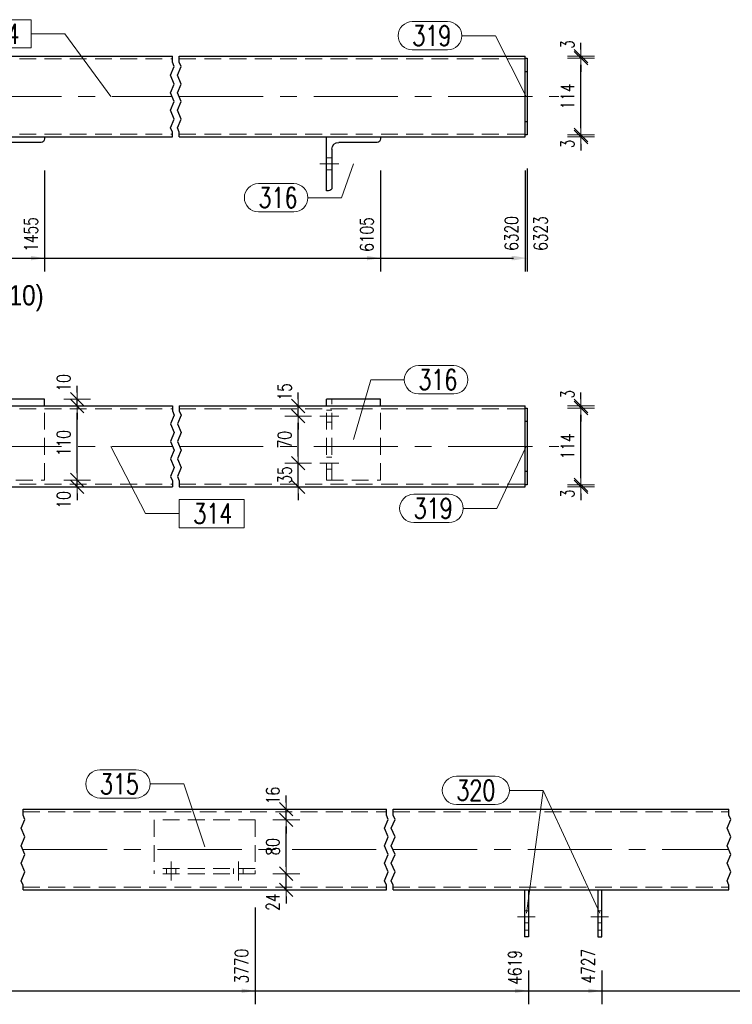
# Model space of a CAD drawing. Header units: millimetres. Extents: x -122 to 731, y 8645 to 9314.
# Tile 38 of 40: x 508 to 614, y 9000 to 9147. Entities that reach past the tile are written whole.
import ezdxf

# ---------------------------------------------------------------- set-up
doc = ezdxf.new("R2010")
doc.units = ezdxf.units.MM
doc.header["$LTSCALE"] = 10
doc.linetypes.add('HIDDEN', pattern=[0.375, 0.25, -0.125])
doc.linetypes.add('MITTE', pattern=[2, 1.25, -0.25, 0.25, -0.25])
doc.layers.get('Defpoints').update_dxf_attribs({"color": 1})
for name, color, linetype, lineweight in [('PS_DIM', 4, 'Continuous', 13), ('PS_Hidden', 2, 'HIDDEN', 9), ('PS_Mid', 5, 'MITTE', 15), ('PS_Pos', 1, 'Continuous', 15), ('PS_Shape', 161, 'Continuous', 30), ('PS_SOLID', 7, 'Continuous', 30), ('PS_TEXT', 3, 'Continuous', 18)]:
    doc.layers.add(name, color=color, linetype=linetype, lineweight=lineweight)
doc.styles.add('gil', font='txt', dxfattribs={"width": 0.9})
doc.styles.add('simplex', font='simplex.shx', dxfattribs={"width": 0.75})
doc.dimstyles.new('1_10_GŁ_DS1-LS10', dxfattribs={"dimtxt": 2, "dimasz": 2, "dimexe": 2, "dimexo": 5, "dimgap": 1, "dimtad": 1, "dimjust": 4, "dimdec": 0, "dimlfac": 10, "dimtxsty": 'simplex', "dimblk1": 'NONE', "dimsah": 1, "dimcen": 2, "dimclrd": 256, "dimclre": 256, "dimclrt": 3, "dimadec": 1, "dimazin": 0, "dimtfac": 1, "dimtdec": 0, "dimtmove": 2, "dimatfit": 3, "dimfxl": 1, "dimarcsym": 0})
doc.dimstyles.new('1_10_PRZ', dxfattribs={"dimtxt": 2, "dimasz": 1, "dimexe": 2, "dimexo": 5, "dimgap": 1, "dimtad": 1, "dimdec": 0, "dimlfac": 10, "dimtxsty": 'simplex', "dimblk": 'dimznak', "dimcen": 2, "dimse1": 1, "dimse2": 1, "dimclrt": 3, "dimadec": 1, "dimazin": 0, "dimtfac": 1, "dimtdec": 0, "dimtix": 1, "dimtmove": 2, "dimatfit": 3, "dimldrblk": 'dim-grot', "dimfxl": 1, "dimarcsym": 0})

# ---------------------------------------------------------------- blocks, each defined once
blk = doc.blocks.new('*D276')
at = {"layer": 'Defpoints', "color": 0, "transparency": 16777216}
for p in [(459.84, 9129.31), (511.54, 9129.31), (511.54, 9111.31)]:
    blk.add_point(p, dxfattribs=at)
at = {"layer": 'PS_DIM', "lineweight": -2, "transparency": 16777216}
for p, q in [((459.84, 9124.31), (459.84, 9109.31)), ((511.54, 9124.31), (511.54, 9109.31)), ((459.84, 9111.31), (509.54, 9111.31))]:
    blk.add_line(p, q, dxfattribs=at)
at = {"layer": 'PS_DIM', "transparency": 16777216}
blk.add_solid([(509.54, 9111.64), (509.54, 9110.98), (511.54, 9111.31)], dxfattribs=at)
at = {"layer": 'PS_DIM', "color": 3, "transparency": 16777216, "insert": (509.52, 9114.83), "char_height": 2, "attachment_point": 5, "rotation": 90, "style": 'simplex'}
blk.add_mtext('1455', dxfattribs=at)
blk = doc.blocks.new('_None')
blk = doc.blocks.new('*D277')
at = {"layer": 'Defpoints', "color": 0, "transparency": 16777216}
for p in [(459.84, 9129.31), (561.45, 9129.31), (561.45, 9111.31)]:
    blk.add_point(p, dxfattribs=at)
at = {"layer": 'PS_DIM', "lineweight": -2, "transparency": 16777216}
for p, q in [((459.84, 9124.31), (459.84, 9109.31)), ((561.45, 9124.31), (561.45, 9109.31)), ((459.84, 9111.31), (559.45, 9111.31))]:
    blk.add_line(p, q, dxfattribs=at)
at = {"layer": 'PS_DIM', "transparency": 16777216}
blk.add_solid([(559.45, 9111.64), (559.45, 9110.98), (561.45, 9111.31)], dxfattribs=at)
at = {"layer": 'PS_DIM', "color": 3, "transparency": 16777216, "insert": (559.43, 9114.83), "char_height": 2, "attachment_point": 5, "rotation": 90, "style": 'simplex'}
blk.add_mtext('6105', dxfattribs=at)
blk = doc.blocks.new('*D278')
at = {"layer": 'Defpoints', "color": 0, "transparency": 16777216}
for p in [(459.84, 9129.31), (582.95, 9129.31), (582.95, 9111.31)]:
    blk.add_point(p, dxfattribs=at)
at = {"layer": 'PS_DIM', "lineweight": -2, "transparency": 16777216}
for p, q in [((459.84, 9124.31), (459.84, 9109.31)), ((582.95, 9124.31), (582.95, 9109.31)), ((459.84, 9111.31), (580.95, 9111.31))]:
    blk.add_line(p, q, dxfattribs=at)
at = {"layer": 'PS_DIM', "transparency": 16777216}
blk.add_solid([(580.95, 9111.64), (580.95, 9110.98), (582.95, 9111.31)], dxfattribs=at)
at = {"layer": 'PS_DIM', "color": 3, "transparency": 16777216, "insert": (580.93, 9114.97), "char_height": 2, "attachment_point": 5, "rotation": 90, "style": 'simplex'}
blk.add_mtext('6320', dxfattribs=at)
blk = doc.blocks.new('*D279')
at = {"layer": 'Defpoints', "color": 0, "transparency": 16777216}
for p in [(583.25, 9129.61), (459.84, 9129.31), (583.25, 9111.31)]:
    blk.add_point(p, dxfattribs=at)
at = {"layer": 'PS_DIM', "lineweight": -2, "transparency": 16777216}
for p, q in [((459.84, 9124.31), (459.84, 9109.31)), ((583.25, 9124.61), (583.25, 9109.31)), ((459.84, 9111.31), (581.25, 9111.31))]:
    blk.add_line(p, q, dxfattribs=at)
at = {"layer": 'PS_DIM', "transparency": 16777216}
blk.add_solid([(581.25, 9111.64), (581.25, 9110.98), (583.25, 9111.31)], dxfattribs=at)
at = {"layer": 'PS_DIM', "color": 3, "transparency": 16777216, "insert": (585.27, 9114.97), "char_height": 2, "attachment_point": 5, "rotation": 90, "style": 'simplex'}
blk.add_mtext('6323', dxfattribs=at)
blk = doc.blocks.new('dimznak')
at = {"color": 0}
for points in [[(0, 2), (0, -2)], [(-2, 0), (2, 0)]]:
    blk.add_lwpolyline(points, dxfattribs=at)
at = {"color": 2}
blk.add_lwpolyline([(1, 1), (-1, -1)], dxfattribs=at)
blk = doc.blocks.new('*D281')
at = {"layer": 'Defpoints', "color": 0, "transparency": 16777216}
for p in [(549.22, 9080.84), (552.45, 9080.84), (551.41, 9077.34)]:
    blk.add_point(p, dxfattribs=at)
at = {"layer": 'PS_DIM', "color": 0, "lineweight": -2, "transparency": 16777216}
for p, q in [((549.22, 9081.84), (549.22, 9082.84)), ((549.22, 9077.34), (549.22, 9080.84)), ((549.22, 9076.34), (549.22, 9075.34))]:
    blk.add_line(p, q, dxfattribs=at)
for p, rotation in [((549.22, 9080.84), 270), ((549.22, 9077.34), 90)]:
    blk.add_blockref('dimznak', p, dxfattribs=dict(at, rotation=rotation))
at = {"layer": 'PS_DIM', "color": 3, "transparency": 16777216, "insert": (547.22, 9079.09), "char_height": 2, "attachment_point": 5, "rotation": 90, "style": 'simplex'}
blk.add_mtext('35', dxfattribs=at)
blk = doc.blocks.new('dim-grot')
blk.add_hatch(color=256).paths.add_polyline_path([(0, 0), (-2, 0.5), (-2, -0.5)])
blk.add_lwpolyline([(0, 0), (-2, 0.5), (-2, -0.5), (0, 0)])
blk = doc.blocks.new('*D282')
at = {"layer": 'Defpoints', "color": 0, "transparency": 16777216}
for p in [(549.22, 9087.84), (552.45, 9087.84), (552.45, 9080.84)]:
    blk.add_point(p, dxfattribs=at)
at = {"layer": 'PS_DIM', "color": 0, "lineweight": -2, "transparency": 16777216}
blk.add_line((549.22, 9081.84), (549.22, 9086.84), dxfattribs=at)
for p, rotation in [((549.22, 9087.84), 90), ((549.22, 9080.84), 270)]:
    blk.add_blockref('dimznak', p, dxfattribs=dict(at, rotation=rotation))
at = {"layer": 'PS_DIM', "color": 3, "transparency": 16777216, "insert": (547.22, 9084.34), "char_height": 2, "attachment_point": 5, "rotation": 90, "style": 'simplex'}
blk.add_mtext('70', dxfattribs=at)
blk = doc.blocks.new('*D283')
at = {"layer": 'Defpoints', "color": 0, "transparency": 16777216}
for p in [(549.22, 9089.34), (551.09, 9089.34), (552.45, 9087.84)]:
    blk.add_point(p, dxfattribs=at)
at = {"layer": 'PS_DIM', "color": 0, "lineweight": -2, "transparency": 16777216}
for p, q in [((549.22, 9090.34), (549.22, 9091.34)), ((549.22, 9087.84), (549.22, 9089.34)), ((549.22, 9086.84), (549.22, 9085.84))]:
    blk.add_line(p, q, dxfattribs=at)
for p, rotation in [((549.22, 9089.34), 270), ((549.22, 9087.84), 90)]:
    blk.add_blockref('dimznak', p, dxfattribs=dict(at, rotation=rotation))
at = {"layer": 'PS_DIM', "color": 3, "transparency": 16777216, "insert": (547.22, 9091.45), "char_height": 2, "attachment_point": 5, "rotation": 90, "style": 'simplex'}
blk.add_mtext('15', dxfattribs=at)
blk = doc.blocks.new('*D284')
at = {"layer": 'Defpoints', "color": 0, "transparency": 16777216}
for p in [(511.54, 9078.34), (511.69, 9077.34), (516.38, 9078.34)]:
    blk.add_point(p, dxfattribs=at)
at = {"layer": 'PS_DIM', "color": 0, "lineweight": -2, "transparency": 16777216}
for p, q in [((516.38, 9079.34), (516.38, 9080.34)), ((516.38, 9077.34), (516.38, 9078.34)), ((516.38, 9076.34), (516.38, 9075.34))]:
    blk.add_line(p, q, dxfattribs=at)
for p, rotation in [((516.38, 9078.34), 270), ((516.38, 9077.34), 90)]:
    blk.add_blockref('dimznak', p, dxfattribs=dict(at, rotation=rotation))
at = {"layer": 'PS_DIM', "color": 3, "transparency": 16777216, "insert": (514.38, 9075.39), "char_height": 2, "attachment_point": 5, "rotation": 90, "style": 'simplex'}
blk.add_mtext('10', dxfattribs=at)
blk = doc.blocks.new('*D285')
at = {"layer": 'Defpoints', "color": 0, "transparency": 16777216}
for p in [(513.56, 9089.34), (516.38, 9089.34), (511.54, 9078.34)]:
    blk.add_point(p, dxfattribs=at)
at = {"layer": 'PS_DIM', "color": 0, "lineweight": -2, "transparency": 16777216}
blk.add_line((516.38, 9079.34), (516.38, 9088.34), dxfattribs=at)
for p, rotation in [((516.38, 9089.34), 90), ((516.38, 9078.34), 270)]:
    blk.add_blockref('dimznak', p, dxfattribs=dict(at, rotation=rotation))
at = {"layer": 'PS_DIM', "color": 3, "transparency": 16777216, "insert": (514.38, 9083.84), "char_height": 2, "attachment_point": 5, "rotation": 90, "style": 'simplex'}
blk.add_mtext('110', dxfattribs=at)
blk = doc.blocks.new('*D286')
at = {"layer": 'Defpoints', "color": 0, "transparency": 16777216}
for p in [(511.54, 9090.34), (516.38, 9090.34), (513.56, 9089.34)]:
    blk.add_point(p, dxfattribs=at)
at = {"layer": 'PS_DIM', "color": 0, "lineweight": -2, "transparency": 16777216}
for p, q in [((516.38, 9091.34), (516.38, 9092.34)), ((516.38, 9089.34), (516.38, 9090.34)), ((516.38, 9088.34), (516.38, 9087.34))]:
    blk.add_line(p, q, dxfattribs=at)
for p, rotation in [((516.38, 9090.34), 270), ((516.38, 9089.34), 90)]:
    blk.add_blockref('dimznak', p, dxfattribs=dict(at, rotation=rotation))
at = {"layer": 'PS_DIM', "color": 3, "transparency": 16777216, "insert": (514.38, 9092.78), "char_height": 2, "attachment_point": 5, "rotation": 90, "style": 'simplex'}
blk.add_mtext('10', dxfattribs=at)
blk = doc.blocks.new('*D294')
at = {"layer": 'Defpoints', "color": 0, "transparency": 16777216}
for p in [(542.84, 9019.85), (547.45, 9019.85), (546.09, 9017.45)]:
    blk.add_point(p, dxfattribs=at)
at = {"layer": 'PS_DIM', "color": 0, "lineweight": -2, "transparency": 16777216}
for p, q in [((547.45, 9020.85), (547.45, 9021.85)), ((547.45, 9017.45), (547.45, 9019.85)), ((547.45, 9016.45), (547.45, 9015.45))]:
    blk.add_line(p, q, dxfattribs=at)
for p, rotation in [((547.45, 9019.85), 270), ((547.45, 9017.45), 90)]:
    blk.add_blockref('dimznak', p, dxfattribs=dict(at, rotation=rotation))
at = {"layer": 'PS_DIM', "color": 3, "transparency": 16777216, "insert": (545.45, 9015.62), "char_height": 2, "attachment_point": 5, "rotation": 90, "style": 'simplex'}
blk.add_mtext('24', dxfattribs=at)
blk = doc.blocks.new('*D295')
at = {"layer": 'Defpoints', "color": 0, "transparency": 16777216}
for p in [(542.84, 9027.85), (547.45, 9027.85), (542.84, 9019.85)]:
    blk.add_point(p, dxfattribs=at)
at = {"layer": 'PS_DIM', "color": 0, "lineweight": -2, "transparency": 16777216}
blk.add_line((547.45, 9020.85), (547.45, 9026.85), dxfattribs=at)
for p, rotation in [((547.45, 9027.85), 90), ((547.45, 9019.85), 270)]:
    blk.add_blockref('dimznak', p, dxfattribs=dict(at, rotation=rotation))
at = {"layer": 'PS_DIM', "color": 3, "transparency": 16777216, "insert": (545.45, 9023.85), "char_height": 2, "attachment_point": 5, "rotation": 90, "style": 'simplex'}
blk.add_mtext('80', dxfattribs=at)
blk = doc.blocks.new('*D296')
at = {"layer": 'Defpoints', "color": 0, "transparency": 16777216}
for p in [(544.73, 9029.45), (547.45, 9029.45), (542.84, 9027.85)]:
    blk.add_point(p, dxfattribs=at)
at = {"layer": 'PS_DIM', "color": 0, "lineweight": -2, "transparency": 16777216}
for p, q in [((547.45, 9030.45), (547.45, 9031.45)), ((547.45, 9027.85), (547.45, 9029.45)), ((547.45, 9026.85), (547.45, 9025.85))]:
    blk.add_line(p, q, dxfattribs=at)
for p, rotation in [((547.45, 9029.45), 270), ((547.45, 9027.85), 90)]:
    blk.add_blockref('dimznak', p, dxfattribs=dict(at, rotation=rotation))
at = {"layer": 'PS_DIM', "color": 3, "transparency": 16777216, "insert": (545.45, 9031.47), "char_height": 2, "attachment_point": 5, "rotation": 90, "style": 'simplex'}
blk.add_mtext('16', dxfattribs=at)
blk = doc.blocks.new('*D304')
at = {"layer": 'Defpoints', "color": 0, "transparency": 16777216}
for p in [(542.84, 9019.85), (344.88, 9017.45), (542.84, 9002.45)]:
    blk.add_point(p, dxfattribs=at)
at = {"layer": 'PS_DIM', "lineweight": -2, "transparency": 16777216}
for p, q in [((542.84, 9014.85), (542.84, 9000.45)), ((344.88, 9012.45), (344.88, 9000.45)), ((344.88, 9002.45), (540.84, 9002.45))]:
    blk.add_line(p, q, dxfattribs=at)
at = {"layer": 'PS_DIM', "transparency": 16777216}
blk.add_solid([(540.84, 9002.78), (540.84, 9002.12), (542.84, 9002.45)], dxfattribs=at)
at = {"layer": 'PS_DIM', "color": 3, "transparency": 16777216, "insert": (540.82, 9006.11), "char_height": 2, "attachment_point": 5, "rotation": 90, "style": 'simplex'}
blk.add_mtext('3770', dxfattribs=at)
blk = doc.blocks.new('*D305')
at = {"layer": 'Defpoints', "color": 0, "transparency": 16777216}
for p in [(344.88, 9017.45), (583.44, 9010.49), (583.44, 9002.45)]:
    blk.add_point(p, dxfattribs=at)
at = {"layer": 'PS_DIM', "lineweight": -2, "transparency": 16777216}
for p, q in [((344.88, 9012.45), (344.88, 9000.45)), ((583.44, 9005.49), (583.44, 9000.45)), ((344.88, 9002.45), (581.44, 9002.45))]:
    blk.add_line(p, q, dxfattribs=at)
at = {"layer": 'PS_DIM', "transparency": 16777216}
blk.add_solid([(581.44, 9002.78), (581.44, 9002.12), (583.44, 9002.45)], dxfattribs=at)
at = {"layer": 'PS_DIM', "color": 3, "transparency": 16777216, "insert": (581.42, 9005.93), "char_height": 2, "attachment_point": 5, "rotation": 90, "style": 'simplex'}
blk.add_mtext('4619', dxfattribs=at)
blk = doc.blocks.new('*D306')
at = {"layer": 'Defpoints', "color": 0, "transparency": 16777216}
for p in [(344.88, 9017.45), (594.34, 9010.49), (594.34, 9002.45)]:
    blk.add_point(p, dxfattribs=at)
at = {"layer": 'PS_DIM', "lineweight": -2, "transparency": 16777216}
for p, q in [((344.88, 9012.45), (344.88, 9000.45)), ((594.34, 9005.49), (594.34, 9000.45)), ((344.88, 9002.45), (592.34, 9002.45))]:
    blk.add_line(p, q, dxfattribs=at)
at = {"layer": 'PS_DIM', "transparency": 16777216}
blk.add_solid([(592.34, 9002.78), (592.34, 9002.12), (594.34, 9002.45)], dxfattribs=at)
at = {"layer": 'PS_DIM', "color": 3, "transparency": 16777216, "insert": (592.32, 9006.11), "char_height": 2, "attachment_point": 5, "rotation": 90, "style": 'simplex'}
blk.add_mtext('4727', dxfattribs=at)
blk = doc.blocks.new('*D307')
at = {"layer": 'Defpoints', "color": 0, "transparency": 16777216}
for p in [(344.88, 9017.45), (644.15, 9017.3), (644.15, 9002.45)]:
    blk.add_point(p, dxfattribs=at)
at = {"layer": 'PS_DIM', "lineweight": -2, "transparency": 16777216}
for p, q in [((344.88, 9012.45), (344.88, 9000.45)), ((644.15, 9012.3), (644.15, 9000.45)), ((344.88, 9002.45), (642.15, 9002.45))]:
    blk.add_line(p, q, dxfattribs=at)
at = {"layer": 'PS_DIM', "transparency": 16777216}
blk.add_solid([(642.15, 9002.78), (642.15, 9002.12), (644.15, 9002.45)], dxfattribs=at)
at = {"layer": 'PS_DIM', "color": 3, "transparency": 16777216, "insert": (642.13, 9005.97), "char_height": 2, "attachment_point": 5, "rotation": 90, "style": 'simplex'}
blk.add_mtext('6105', dxfattribs=at)
blk = doc.blocks.new('*D308')
at = {"layer": 'Defpoints', "color": 0, "transparency": 16777216}
for p in [(344.88, 9017.45), (665.65, 9017.45), (665.65, 9002.45)]:
    blk.add_point(p, dxfattribs=at)
at = {"layer": 'PS_DIM', "lineweight": -2, "transparency": 16777216}
for p, q in [((344.88, 9012.45), (344.88, 9000.45)), ((665.65, 9012.45), (665.65, 9000.45)), ((344.88, 9002.45), (663.65, 9002.45))]:
    blk.add_line(p, q, dxfattribs=at)
at = {"layer": 'PS_DIM', "transparency": 16777216}
blk.add_solid([(663.65, 9002.78), (663.65, 9002.12), (665.65, 9002.45)], dxfattribs=at)
at = {"layer": 'PS_DIM', "color": 3, "transparency": 16777216, "insert": (663.63, 9006.11), "char_height": 2, "attachment_point": 5, "rotation": 90, "style": 'simplex'}
blk.add_mtext('6320', dxfattribs=at)
blk = doc.blocks.new('*D309')
at = {"layer": 'Defpoints', "color": 0, "transparency": 16777216}
for p in [(344.88, 9017.45), (665.95, 9017.75), (665.95, 9002.45)]:
    blk.add_point(p, dxfattribs=at)
at = {"layer": 'PS_DIM', "lineweight": -2, "transparency": 16777216}
for p, q in [((665.95, 9012.75), (665.95, 9000.45)), ((344.88, 9012.45), (344.88, 9000.45)), ((344.88, 9002.45), (663.95, 9002.45))]:
    blk.add_line(p, q, dxfattribs=at)
at = {"layer": 'PS_DIM', "transparency": 16777216}
blk.add_solid([(663.95, 9002.78), (663.95, 9002.12), (665.95, 9002.45)], dxfattribs=at)
at = {"layer": 'PS_DIM', "color": 3, "transparency": 16777216, "insert": (667.97, 9006.11), "char_height": 2, "attachment_point": 5, "rotation": 90, "style": 'simplex'}
blk.add_mtext('6323', dxfattribs=at)
blk = doc.blocks.new('*D344')
at = {"layer": 'Defpoints', "color": 0, "transparency": 16777216}
for p in [(583.25, 9129.61), (591.25, 9129.61), (582.95, 9129.31)]:
    blk.add_point(p, dxfattribs=at)
at = {"layer": 'PS_DIM', "color": 0, "lineweight": -2, "transparency": 16777216}
for p, q in [((591.25, 9130.61), (591.25, 9131.61)), ((591.25, 9129.31), (591.25, 9129.61)), ((591.25, 9128.31), (591.25, 9127.31))]:
    blk.add_line(p, q, dxfattribs=at)
for p, rotation in [((591.25, 9129.61), 270), ((591.25, 9129.31), 90)]:
    blk.add_blockref('dimznak', p, dxfattribs=dict(at, rotation=rotation))
at = {"layer": 'PS_DIM', "color": 3, "transparency": 16777216, "insert": (589.25, 9128.27), "char_height": 2, "attachment_point": 5, "rotation": 90, "style": 'simplex'}
blk.add_mtext('3', dxfattribs=at)
blk = doc.blocks.new('*D345')
at = {"layer": 'Defpoints', "color": 0, "transparency": 16777216}
for p in [(583.25, 9141.01), (591.25, 9141.01), (583.25, 9129.61)]:
    blk.add_point(p, dxfattribs=at)
at = {"layer": 'PS_DIM', "color": 0, "lineweight": -2, "transparency": 16777216}
blk.add_line((591.25, 9130.61), (591.25, 9140.01), dxfattribs=at)
for p, rotation in [((591.25, 9141.01), 90), ((591.25, 9129.61), 270)]:
    blk.add_blockref('dimznak', p, dxfattribs=dict(at, rotation=rotation))
at = {"layer": 'PS_DIM', "color": 3, "transparency": 16777216, "insert": (589.25, 9135.31), "char_height": 2, "attachment_point": 5, "rotation": 90, "style": 'simplex'}
blk.add_mtext('114', dxfattribs=at)
blk = doc.blocks.new('*D346')
at = {"layer": 'Defpoints', "color": 0, "transparency": 16777216}
for p in [(582.95, 9141.31), (591.25, 9141.31), (583.25, 9141.01)]:
    blk.add_point(p, dxfattribs=at)
at = {"layer": 'PS_DIM', "color": 0, "lineweight": -2, "transparency": 16777216}
for p, q in [((591.25, 9142.31), (591.25, 9143.31)), ((591.25, 9141.01), (591.25, 9141.31)), ((591.25, 9140.01), (591.25, 9139.01))]:
    blk.add_line(p, q, dxfattribs=at)
for p, rotation in [((591.25, 9141.31), 270), ((591.25, 9141.01), 90)]:
    blk.add_blockref('dimznak', p, dxfattribs=dict(at, rotation=rotation))
at = {"layer": 'PS_DIM', "color": 3, "transparency": 16777216, "insert": (589.25, 9143.05), "char_height": 2, "attachment_point": 5, "rotation": 90, "style": 'simplex'}
blk.add_mtext('3', dxfattribs=at)
blk = doc.blocks.new('*D347')
at = {"layer": 'Defpoints', "color": 0, "transparency": 16777216}
for p in [(582.95, 9077.34), (583.25, 9077.64), (591.25, 9077.64)]:
    blk.add_point(p, dxfattribs=at)
at = {"layer": 'PS_DIM', "color": 0, "lineweight": -2, "transparency": 16777216}
for p, q in [((591.25, 9078.64), (591.25, 9079.64)), ((591.25, 9077.34), (591.25, 9077.64)), ((591.25, 9076.34), (591.25, 9075.34))]:
    blk.add_line(p, q, dxfattribs=at)
for p, rotation in [((591.25, 9077.64), 270), ((591.25, 9077.34), 90)]:
    blk.add_blockref('dimznak', p, dxfattribs=dict(at, rotation=rotation))
at = {"layer": 'PS_DIM', "color": 3, "transparency": 16777216, "insert": (589.25, 9076.31), "char_height": 2, "attachment_point": 5, "rotation": 90, "style": 'simplex'}
blk.add_mtext('3', dxfattribs=at)
blk = doc.blocks.new('*D348')
at = {"layer": 'Defpoints', "color": 0, "transparency": 16777216}
for p in [(583.25, 9089.04), (591.25, 9089.04), (583.25, 9077.64)]:
    blk.add_point(p, dxfattribs=at)
at = {"layer": 'PS_DIM', "color": 0, "lineweight": -2, "transparency": 16777216}
blk.add_line((591.25, 9078.64), (591.25, 9088.04), dxfattribs=at)
for p, rotation in [((591.25, 9089.04), 90), ((591.25, 9077.64), 270)]:
    blk.add_blockref('dimznak', p, dxfattribs=dict(at, rotation=rotation))
at = {"layer": 'PS_DIM', "color": 3, "transparency": 16777216, "insert": (589.25, 9083.34), "char_height": 2, "attachment_point": 5, "rotation": 90, "style": 'simplex'}
blk.add_mtext('114', dxfattribs=at)
blk = doc.blocks.new('*D349')
at = {"layer": 'Defpoints', "color": 0, "transparency": 16777216}
for p in [(582.95, 9089.34), (583.25, 9089.04), (591.25, 9089.34)]:
    blk.add_point(p, dxfattribs=at)
at = {"layer": 'PS_DIM', "color": 0, "lineweight": -2, "transparency": 16777216}
for p, q in [((591.25, 9090.34), (591.25, 9091.34)), ((591.25, 9089.04), (591.25, 9089.34)), ((591.25, 9088.04), (591.25, 9087.04))]:
    blk.add_line(p, q, dxfattribs=at)
for p, rotation in [((591.25, 9089.34), 270), ((591.25, 9089.04), 90)]:
    blk.add_blockref('dimznak', p, dxfattribs=dict(at, rotation=rotation))
at = {"layer": 'PS_DIM', "color": 3, "transparency": 16777216, "insert": (589.25, 9091.08), "char_height": 2, "attachment_point": 5, "rotation": 90, "style": 'simplex'}
blk.add_mtext('3', dxfattribs=at)
blk = doc.blocks.new('*X464')
at = {"color": 1}
for p, q in [((480.54, 9140.42), (480.54, 9141.31)), ((481.54, 9140.42), (481.54, 9141.31)), ((530.54, 9140.42), (530.54, 9141.31)), ((531.54, 9140.42), (531.54, 9141.31)), ((480.82, 9139.77), (480.54, 9140.42)), ((481.82, 9139.77), (481.54, 9140.42)), ((530.82, 9139.77), (530.54, 9140.42)), ((531.82, 9139.77), (531.54, 9140.42)), ((480.27, 9138.47), (480.82, 9139.77)), ((480.82, 9137.17), (480.27, 9138.47)), ((481.27, 9138.47), (481.82, 9139.77)), ((481.82, 9137.17), (481.27, 9138.47)), ((530.27, 9138.47), (530.82, 9139.77)), ((530.82, 9137.17), (530.27, 9138.47)), ((531.27, 9138.47), (531.82, 9139.77)), ((531.82, 9137.17), (531.27, 9138.47)), ((480.27, 9135.87), (480.82, 9137.17)), ((481.27, 9135.87), (481.82, 9137.17)), ((530.27, 9135.87), (530.82, 9137.17)), ((531.27, 9135.87), (531.82, 9137.17)), ((480.82, 9134.57), (480.27, 9135.87)), ((481.82, 9134.57), (481.27, 9135.87)), ((530.82, 9134.57), (530.27, 9135.87)), ((531.82, 9134.57), (531.27, 9135.87)), ((480.27, 9133.27), (480.82, 9134.57)), ((481.27, 9133.27), (481.82, 9134.57)), ((530.27, 9133.27), (530.82, 9134.57)), ((531.27, 9133.27), (531.82, 9134.57)), ((480.82, 9131.97), (480.27, 9133.27)), ((481.82, 9131.97), (481.27, 9133.27)), ((530.82, 9131.97), (530.27, 9133.27)), ((531.82, 9131.97), (531.27, 9133.27)), ((480.27, 9130.67), (480.82, 9131.97)), ((481.27, 9130.67), (481.82, 9131.97)), ((530.27, 9130.67), (530.82, 9131.97)), ((531.27, 9130.67), (531.82, 9131.97)), ((480.54, 9130.02), (480.27, 9130.67)), ((480.54, 9129.31), (480.54, 9130.02)), ((481.54, 9130.02), (481.27, 9130.67)), ((481.54, 9129.31), (481.54, 9130.02)), ((530.54, 9130.02), (530.27, 9130.67)), ((530.54, 9129.31), (530.54, 9130.02)), ((531.54, 9130.02), (531.27, 9130.67)), ((531.54, 9129.31), (531.54, 9130.02))]:
    blk.add_line(p, q, dxfattribs=at)
at = {"layer": 'PS_Hidden', "color": 2, "linetype": 'HIDDEN'}
for p, q in [((458.64, 9140.51), (459.84, 9140.51)), ((459.84, 9140.91), (480.54, 9140.91)), ((481.54, 9140.91), (530.54, 9140.91)), ((531.54, 9140.91), (582.95, 9140.91)), ((458.64, 9139.11), (459.84, 9139.11)), ((459.84, 9139.01), (458.64, 9139.01)), ((459.84, 9137.61), (458.64, 9137.61)), ((458.64, 9131.51), (459.84, 9131.51)), ((459.84, 9131.01), (458.64, 9131.01)), ((458.64, 9130.11), (459.84, 9130.11)), ((459.84, 9129.61), (458.64, 9129.61)), ((459.84, 9129.71), (480.54, 9129.71)), ((481.54, 9129.71), (530.54, 9129.71)), ((531.54, 9129.71), (582.95, 9129.71)), ((459.84, 9129.31), (458.64, 9129.31)), ((459.84, 9127.51), (458.64, 9127.51)), ((459.84, 9126.11), (458.64, 9126.11)), ((504.34, 9126.21), (503.54, 9126.21)), ((554.25, 9126.21), (553.45, 9126.21)), ((504.34, 9124.41), (503.54, 9124.41)), ((554.25, 9124.41), (553.45, 9124.41))]:
    blk.add_line(p, q, dxfattribs=at)
at = {"layer": 'PS_Mid', "color": 5, "linetype": 'MITTE'}
for p, q in [((460.84, 9139.81), (457.64, 9139.81)), ((460.84, 9139.81), (457.64, 9139.81)), ((457.64, 9138.31), (460.84, 9138.31)), ((454.84, 9135.31), (480.54, 9135.31)), ((481.54, 9135.31), (530.54, 9135.31)), ((531.54, 9135.31), (587.95, 9135.31)), ((460.84, 9130.81), (457.64, 9130.81)), ((460.84, 9130.81), (457.64, 9130.81)), ((457.64, 9130.31), (460.84, 9130.31)), ((457.64, 9126.81), (460.84, 9126.81)), ((457.64, 9126.81), (460.84, 9126.81)), ((502.54, 9125.31), (505.34, 9125.31)), ((502.54, 9125.31), (505.34, 9125.31)), ((552.45, 9125.31), (555.25, 9125.31)), ((552.45, 9125.31), (555.25, 9125.31))]:
    blk.add_line(p, q, dxfattribs=at)
at = {"layer": 'PS_SOLID', "color": 7, "linetype": 'Continuous'}
for p, q in [((459.84, 9129.31), (459.84, 9141.31)), ((459.84, 9141.31), (480.54, 9141.31)), ((481.54, 9141.31), (530.54, 9141.31)), ((531.54, 9141.31), (582.95, 9141.31)), ((582.95, 9129.31), (582.95, 9141.31)), ((459.84, 9140.81), (458.64, 9140.81)), ((458.64, 9140.81), (458.64, 9124.31)), ((582.95, 9141.01), (583.25, 9141.01)), ((583.25, 9141.01), (583.25, 9139.01)), ((583.25, 9139.01), (582.95, 9139.01)), ((583.25, 9139.01), (583.25, 9131.61)), ((582.95, 9131.61), (583.25, 9131.61)), ((583.25, 9131.61), (583.25, 9129.61)), ((583.25, 9129.61), (582.95, 9129.61)), ((459.84, 9129.31), (459.84, 9124.31)), ((459.84, 9129.31), (480.54, 9129.31)), ((481.54, 9129.31), (530.54, 9129.31)), ((503.54, 9121.31), (503.54, 9129.31)), ((511.04, 9128.51), (505.34, 9128.51)), ((511.54, 9129.31), (511.54, 9129.01)), ((531.54, 9129.31), (582.95, 9129.31)), ((553.45, 9121.31), (553.45, 9129.31)), ((560.95, 9128.51), (555.25, 9128.51)), ((561.45, 9129.31), (561.45, 9129.01)), ((504.34, 9127.51), (504.34, 9121.81)), ((554.25, 9127.51), (554.25, 9121.81)), ((459.84, 9124.31), (458.64, 9124.31)), ((503.84, 9121.31), (503.54, 9121.31)), ((553.75, 9121.31), (553.45, 9121.31))]:
    blk.add_line(p, q, dxfattribs=at)
at = {"layer": 'PS_SOLID', "extrusion": (0, 0, -1)}
for centre, radius, start, end in [((-505.34, 9127.51), 1, 0, 90), ((-511.04, 9129.01), 0.5, 180, 270), ((-555.25, 9127.51), 1, 0, 90), ((-560.95, 9129.01), 0.5, 180, 270), ((-503.84, 9121.81), 0.5, 180, 270), ((-553.75, 9121.81), 0.5, 180, 270)]:
    blk.add_arc(centre, radius, start, end, dxfattribs=at)
blk = doc.blocks.new('*X465')
at = {"color": 1}
for p, q in [((509.57, 9146.73), (499.91, 9146.73)), ((499.91, 9146.73), (499.91, 9142.53)), ((509.57, 9142.53), (509.57, 9146.73)), ((509.57, 9144.63), (514.57, 9144.63)), ((521.4, 9135.31), (514.57, 9144.63)), ((499.91, 9142.53), (509.57, 9142.53))]:
    blk.add_line(p, q, dxfattribs=at)
at = {"color": 2, "style": 'simplex', "width": 0.75}
blk.add_text('314', height=3, dxfattribs=at).set_placement((502.01, 9143.13))
blk = doc.blocks.new('*X467')
at = {"color": 1}
for p, q in [((557.45, 9125.31), (555.68, 9120.28)), ((543.33, 9122.38), (548.58, 9122.38)), ((550.68, 9120.28), (555.68, 9120.28)), ((543.33, 9118.18), (548.58, 9118.18))]:
    blk.add_line(p, q, dxfattribs=at)
for centre, start, end in [((543.33, 9120.28), 90, 270), ((548.58, 9120.28), 270, 90)]:
    blk.add_arc(centre, 2.1, start, end, dxfattribs=at)
at = {"color": 2, "style": 'simplex', "width": 0.75}
blk.add_text('316', height=3, dxfattribs=at).set_placement((543.33, 9118.78))
blk = doc.blocks.new('*X468')
at = {"color": 1}
for p, q in [((566.19, 9146.45), (571.44, 9146.45)), ((573.54, 9144.35), (578.54, 9144.35)), ((583.1, 9135.31), (578.54, 9144.35)), ((566.19, 9142.25), (571.44, 9142.25))]:
    blk.add_line(p, q, dxfattribs=at)
for centre, start, end in [((566.19, 9144.35), 90, 270), ((571.44, 9144.35), 270, 90)]:
    blk.add_arc(centre, 2.1, start, end, dxfattribs=at)
at = {"color": 2, "style": 'simplex', "width": 0.75}
blk.add_text('319', height=3, dxfattribs=at).set_placement((566.19, 9142.85))
blk = doc.blocks.new('*X470')
at = {"color": 3, "style": 'gil', "width": 0.9}
for s, p in [('PO.314 Widok z przodu (Sc1:10)', (458.64, 9104.29)), ('PŁATEW OKAPOWA (1 x)', (458.64, 9099.29))]:
    blk.add_text(s, height=3, dxfattribs=at).set_placement(p)
blk = doc.blocks.new('*X471')
at = {"color": 1}
for p, q in [((480.54, 9089.34), (480.54, 9088.64)), ((480.54, 9088.64), (480.82, 9087.99)), ((481.54, 9089.34), (481.54, 9088.64)), ((481.54, 9088.64), (481.82, 9087.99)), ((530.54, 9089.34), (530.54, 9088.64)), ((530.54, 9088.64), (530.82, 9087.99)), ((531.54, 9089.34), (531.54, 9088.64)), ((531.54, 9088.64), (531.82, 9087.99)), ((480.82, 9087.99), (480.27, 9086.69)), ((481.82, 9087.99), (481.27, 9086.69)), ((530.82, 9087.99), (530.27, 9086.69)), ((531.82, 9087.99), (531.27, 9086.69)), ((480.27, 9086.69), (480.82, 9085.39)), ((481.27, 9086.69), (481.82, 9085.39)), ((530.27, 9086.69), (530.82, 9085.39)), ((531.27, 9086.69), (531.82, 9085.39)), ((480.82, 9085.39), (480.27, 9084.09)), ((481.82, 9085.39), (481.27, 9084.09)), ((530.82, 9085.39), (530.27, 9084.09)), ((531.82, 9085.39), (531.27, 9084.09)), ((480.27, 9084.09), (480.82, 9082.78)), ((480.82, 9082.78), (480.27, 9081.48)), ((481.27, 9084.09), (481.82, 9082.78)), ((481.82, 9082.78), (481.27, 9081.48)), ((530.27, 9084.09), (530.82, 9082.78)), ((530.82, 9082.78), (530.27, 9081.48)), ((531.27, 9084.09), (531.82, 9082.78)), ((531.82, 9082.78), (531.27, 9081.48)), ((480.27, 9081.48), (480.82, 9080.18)), ((481.27, 9081.48), (481.82, 9080.18)), ((530.27, 9081.48), (530.82, 9080.18)), ((531.27, 9081.48), (531.82, 9080.18)), ((480.82, 9080.18), (480.27, 9078.88)), ((481.82, 9080.18), (481.27, 9078.88)), ((530.82, 9080.18), (530.27, 9078.88)), ((531.82, 9080.18), (531.27, 9078.88)), ((480.27, 9078.88), (480.54, 9078.23)), ((481.27, 9078.88), (481.54, 9078.23)), ((530.27, 9078.88), (530.54, 9078.23)), ((531.27, 9078.88), (531.54, 9078.23)), ((480.54, 9078.23), (480.54, 9077.34)), ((481.54, 9078.23), (481.54, 9077.34)), ((530.54, 9078.23), (530.54, 9077.34)), ((531.54, 9078.23), (531.54, 9077.34))]:
    blk.add_line(p, q, dxfattribs=at)
at = {"layer": 'PS_Hidden', "color": 2, "linetype": 'HIDDEN'}
for p, q in [((459.84, 9092.54), (458.64, 9092.54)), ((459.84, 9091.14), (458.64, 9091.14)), ((504.34, 9078.34), (504.34, 9090.34)), ((554.25, 9078.34), (554.25, 9090.34)), ((458.64, 9089.34), (459.84, 9089.34)), ((459.84, 9089.04), (458.64, 9089.04)), ((459.84, 9088.94), (480.54, 9088.94)), ((481.54, 9088.94), (530.54, 9088.94)), ((503.54, 9078.34), (503.54, 9089.34)), ((504.34, 9088.74), (503.54, 9088.74)), ((511.54, 9078.34), (511.54, 9089.34)), ((531.54, 9088.94), (582.95, 9088.94)), ((553.45, 9078.34), (553.45, 9089.34)), ((554.25, 9088.74), (553.45, 9088.74)), ((561.45, 9078.34), (561.45, 9089.34)), ((458.64, 9088.54), (459.84, 9088.54)), ((459.84, 9087.64), (458.64, 9087.64)), ((458.64, 9087.14), (459.84, 9087.14)), ((504.34, 9086.94), (503.54, 9086.94)), ((554.25, 9086.94), (553.45, 9086.94)), ((504.34, 9081.74), (503.54, 9081.74)), ((554.25, 9081.74), (553.45, 9081.74)), ((459.84, 9081.04), (458.64, 9081.04)), ((504.34, 9079.94), (503.54, 9079.94)), ((554.25, 9079.94), (553.45, 9079.94)), ((459.84, 9079.64), (458.64, 9079.64)), ((458.64, 9079.54), (459.84, 9079.54)), ((458.64, 9078.14), (459.84, 9078.14)), ((459.84, 9077.74), (480.54, 9077.74)), ((481.54, 9077.74), (530.54, 9077.74)), ((503.54, 9078.34), (511.54, 9078.34)), ((531.54, 9077.74), (582.95, 9077.74)), ((553.45, 9078.34), (561.45, 9078.34))]:
    blk.add_line(p, q, dxfattribs=at)
at = {"layer": 'PS_Mid', "color": 5, "linetype": 'MITTE'}
for p, q in [((457.64, 9091.84), (460.84, 9091.84)), ((457.64, 9091.84), (460.84, 9091.84)), ((457.64, 9088.34), (460.84, 9088.34)), ((460.84, 9087.84), (457.64, 9087.84)), ((460.84, 9087.84), (457.64, 9087.84)), ((502.54, 9087.84), (505.34, 9087.84)), ((552.45, 9087.84), (555.25, 9087.84)), ((454.84, 9083.34), (480.54, 9083.34)), ((481.54, 9083.34), (530.54, 9083.34)), ((531.54, 9083.34), (587.95, 9083.34)), ((457.64, 9080.34), (460.84, 9080.34)), ((502.54, 9080.84), (505.34, 9080.84)), ((552.45, 9080.84), (555.25, 9080.84)), ((460.84, 9078.84), (457.64, 9078.84)), ((460.84, 9078.84), (457.64, 9078.84))]:
    blk.add_line(p, q, dxfattribs=at)
at = {"layer": 'PS_SOLID', "color": 7, "linetype": 'Continuous'}
for p, q in [((458.64, 9094.34), (458.64, 9077.84)), ((459.84, 9094.34), (458.64, 9094.34)), ((459.84, 9094.34), (459.84, 9089.34)), ((511.54, 9090.34), (503.54, 9090.34)), ((503.54, 9089.34), (503.54, 9090.34)), ((511.54, 9089.34), (511.54, 9090.34)), ((561.45, 9090.34), (553.45, 9090.34)), ((553.45, 9089.34), (553.45, 9090.34)), ((561.45, 9089.34), (561.45, 9090.34)), ((459.84, 9077.34), (459.84, 9089.34)), ((459.84, 9089.34), (480.54, 9089.34)), ((481.54, 9089.34), (530.54, 9089.34)), ((531.54, 9089.34), (582.95, 9089.34)), ((582.95, 9077.34), (582.95, 9089.34)), ((582.95, 9089.04), (583.25, 9089.04)), ((583.25, 9089.04), (583.25, 9087.04)), ((583.25, 9087.04), (582.95, 9087.04)), ((583.25, 9087.04), (583.25, 9079.64)), ((582.95, 9079.64), (583.25, 9079.64)), ((583.25, 9079.64), (583.25, 9077.64)), ((459.84, 9077.84), (458.64, 9077.84)), ((459.84, 9077.34), (480.54, 9077.34)), ((481.54, 9077.34), (530.54, 9077.34)), ((531.54, 9077.34), (582.95, 9077.34)), ((583.25, 9077.64), (582.95, 9077.64))]:
    blk.add_line(p, q, dxfattribs=at)
blk = doc.blocks.new('*X472')
at = {"color": 1}
for p, q in [((521.4, 9083.34), (526.55, 9073.36)), ((541.21, 9075.46), (531.55, 9075.46)), ((531.55, 9075.46), (531.55, 9071.26)), ((541.21, 9071.26), (541.21, 9075.46)), ((526.55, 9073.36), (531.55, 9073.36)), ((531.55, 9071.26), (541.21, 9071.26))]:
    blk.add_line(p, q, dxfattribs=at)
at = {"color": 2, "style": 'simplex', "width": 0.75}
blk.add_text('314', height=3, dxfattribs=at).set_placement((533.65, 9071.86))
blk = doc.blocks.new('*X474')
at = {"color": 1}
for p, q in [((567.1, 9095.34), (572.35, 9095.34)), ((557.45, 9084.34), (560, 9093.24)), ((560, 9093.24), (565, 9093.24)), ((567.1, 9091.14), (572.35, 9091.14))]:
    blk.add_line(p, q, dxfattribs=at)
for centre, start, end in [((567.1, 9093.24), 90, 270), ((572.35, 9093.24), 270, 90)]:
    blk.add_arc(centre, 2.1, start, end, dxfattribs=at)
at = {"color": 2, "style": 'simplex', "width": 0.75}
blk.add_text('316', height=3, dxfattribs=at).set_placement((567.1, 9091.74))
blk = doc.blocks.new('*X475')
at = {"color": 1}
for p, q in [((583.1, 9083.34), (578.75, 9074.13)), ((566.4, 9076.23), (571.65, 9076.23)), ((573.75, 9074.13), (578.75, 9074.13)), ((566.4, 9072.03), (571.65, 9072.03))]:
    blk.add_line(p, q, dxfattribs=at)
for centre, start, end in [((566.4, 9074.13), 90, 270), ((571.65, 9074.13), 270, 90)]:
    blk.add_arc(centre, 2.1, start, end, dxfattribs=at)
at = {"color": 2, "style": 'simplex', "width": 0.75}
blk.add_text('319', height=3, dxfattribs=at).set_placement((566.4, 9072.63))
blk = doc.blocks.new('*X478')
at = {"color": 1}
for p, q in [((508.34, 9028.56), (508.34, 9029.45)), ((562.34, 9028.56), (562.34, 9029.45)), ((563.34, 9028.56), (563.34, 9029.45)), ((613.24, 9028.56), (613.24, 9029.45)), ((508.07, 9026.61), (508.62, 9027.91)), ((508.62, 9027.91), (508.34, 9028.56)), ((562.07, 9026.61), (562.62, 9027.91)), ((562.62, 9027.91), (562.34, 9028.56)), ((563.07, 9026.61), (563.62, 9027.91)), ((563.62, 9027.91), (563.34, 9028.56)), ((612.97, 9026.61), (613.52, 9027.91)), ((613.52, 9027.91), (613.24, 9028.56)), ((508.62, 9025.31), (508.07, 9026.61)), ((562.62, 9025.31), (562.07, 9026.61)), ((563.62, 9025.31), (563.07, 9026.61)), ((613.52, 9025.31), (612.97, 9026.61)), ((508.07, 9024.01), (508.62, 9025.31)), ((562.07, 9024.01), (562.62, 9025.31)), ((563.07, 9024.01), (563.62, 9025.31)), ((612.97, 9024.01), (613.52, 9025.31)), ((508.62, 9022.71), (508.07, 9024.01)), ((562.62, 9022.71), (562.07, 9024.01)), ((563.62, 9022.71), (563.07, 9024.01)), ((613.52, 9022.71), (612.97, 9024.01)), ((508.07, 9021.41), (508.62, 9022.71)), ((508.62, 9020.11), (508.07, 9021.41)), ((562.07, 9021.41), (562.62, 9022.71)), ((562.62, 9020.11), (562.07, 9021.41)), ((563.07, 9021.41), (563.62, 9022.71)), ((563.62, 9020.11), (563.07, 9021.41)), ((612.97, 9021.41), (613.52, 9022.71)), ((613.52, 9020.11), (612.97, 9021.41)), ((508.07, 9018.81), (508.62, 9020.11)), ((562.07, 9018.81), (562.62, 9020.11)), ((563.07, 9018.81), (563.62, 9020.11)), ((612.97, 9018.81), (613.52, 9020.11)), ((508.34, 9018.16), (508.07, 9018.81)), ((562.34, 9018.16), (562.07, 9018.81)), ((563.34, 9018.16), (563.07, 9018.81)), ((613.24, 9018.16), (612.97, 9018.81)), ((508.34, 9017.45), (508.34, 9018.16)), ((562.34, 9017.45), (562.34, 9018.16)), ((563.34, 9017.45), (563.34, 9018.16)), ((613.24, 9017.45), (613.24, 9018.16))]:
    blk.add_line(p, q, dxfattribs=at)
at = {"layer": 'PS_Hidden', "color": 2, "linetype": 'HIDDEN'}
for p, q in [((508.34, 9029.05), (562.34, 9029.05)), ((563.34, 9029.05), (613.24, 9029.05)), ((527.84, 9027.85), (527.84, 9019.85)), ((542.84, 9027.85), (527.84, 9027.85)), ((542.84, 9027.85), (542.84, 9019.85)), ((542.84, 9020.65), (527.84, 9020.65)), ((529.64, 9020.65), (529.64, 9019.85)), ((531.04, 9020.65), (531.04, 9019.85)), ((539.64, 9020.65), (539.64, 9019.85)), ((541.04, 9020.65), (541.04, 9019.85)), ((542.84, 9019.85), (527.84, 9019.85)), ((508.34, 9017.85), (562.34, 9017.85)), ((563.34, 9017.85), (613.24, 9017.85)), ((583.44, 9014.36), (582.84, 9014.36)), ((593.74, 9014.36), (594.34, 9014.36)), ((583.44, 9012.56), (582.84, 9012.56)), ((583.44, 9011.45), (582.84, 9011.45)), ((593.74, 9012.56), (594.34, 9012.56)), ((593.74, 9011.45), (594.34, 9011.45))]:
    blk.add_line(p, q, dxfattribs=at)
at = {"layer": 'PS_Mid', "color": 5, "linetype": 'MITTE'}
for p, q in [((508.34, 9023.45), (562.34, 9023.45)), ((563.34, 9023.45), (613.24, 9023.45)), ((530.34, 9018.85), (530.34, 9021.65)), ((540.34, 9018.85), (540.34, 9021.65)), ((581.84, 9013.46), (584.44, 9013.46)), ((595.34, 9013.46), (592.74, 9013.46))]:
    blk.add_line(p, q, dxfattribs=at)
at = {"layer": 'PS_SOLID', "color": 7, "linetype": 'Continuous'}
for p, q in [((508.34, 9029.45), (562.34, 9029.45)), ((563.34, 9029.45), (613.24, 9029.45)), ((508.34, 9017.45), (562.34, 9017.45)), ((563.34, 9017.45), (613.24, 9017.45)), ((582.84, 9017.45), (582.84, 9010.49)), ((583.44, 9017.45), (583.44, 9010.49)), ((593.74, 9017.45), (593.74, 9010.49)), ((594.34, 9010.49), (594.34, 9017.45)), ((583.44, 9010.49), (582.84, 9010.49)), ((593.74, 9010.49), (594.34, 9010.49))]:
    blk.add_line(p, q, dxfattribs=at)
blk = doc.blocks.new('*X482')
at = {"color": 1}
for p, q in [((519.77, 9035.29), (525.13, 9035.29)), ((527.23, 9033.19), (532.23, 9033.19)), ((535.34, 9023.85), (532.23, 9033.19)), ((519.77, 9031.09), (525.13, 9031.09))]:
    blk.add_line(p, q, dxfattribs=at)
for centre, start, end in [((519.77, 9033.19), 90, 270), ((525.13, 9033.19), 270, 90)]:
    blk.add_arc(centre, 2.1, start, end, dxfattribs=at)
at = {"color": 2, "style": 'simplex', "width": 0.75}
blk.add_text('315', height=3, dxfattribs=at).set_placement((519.77, 9031.69))
blk = doc.blocks.new('*X489')
at = {"color": 1}
for p, q in [((572.74, 9034.33), (578.52, 9034.33)), ((580.62, 9032.23), (585.62, 9032.23)), ((583.14, 9013.97), (585.62, 9032.23)), ((572.74, 9030.13), (578.52, 9030.13))]:
    blk.add_line(p, q, dxfattribs=at)
for centre, start, end in [((572.74, 9032.23), 90, 270), ((578.52, 9032.23), 270, 90)]:
    blk.add_arc(centre, 2.1, start, end, dxfattribs=at)
at = {"color": 2, "style": 'simplex', "width": 0.75}
blk.add_text('320', height=3, dxfattribs=at).set_placement((572.74, 9030.73))
blk = doc.blocks.new('*X490')
at = {"color": 1}
for p, q in [((572.74, 9034.33), (578.52, 9034.33)), ((580.62, 9032.23), (585.62, 9032.23)), ((594.04, 9013.97), (585.62, 9032.23)), ((572.74, 9030.13), (578.52, 9030.13))]:
    blk.add_line(p, q, dxfattribs=at)
for centre, start, end in [((572.74, 9032.23), 90, 270), ((578.52, 9032.23), 270, 90)]:
    blk.add_arc(centre, 2.1, start, end, dxfattribs=at)
at = {"color": 2, "style": 'simplex', "width": 0.75}
blk.add_text('320', height=3, dxfattribs=at).set_placement((572.74, 9030.73))

msp = doc.modelspace()

# ---------------------------------------------------------------- block references
at = {"layer": 'PS_Pos'}
for name in ['*X465', '*X468', '*X467', '*X474', '*X472', '*X475', '*X482', '*X489', '*X490']:
    msp.add_blockref(name, (0, 0), dxfattribs=at)
at = {"layer": 'PS_Shape', "color": 232}
for name in ['*X464', '*X471', '*X478']:
    msp.add_blockref(name, (0, 0), dxfattribs=at)
at = {"layer": 'PS_TEXT'}
msp.add_blockref('*X470', (0, 0), dxfattribs=at)

# ---------------------------------------------------------------- dimensions: what is measured, and where the dimension line sits
at = {"layer": 'PS_DIM'}
for base, p1, p2, picture, middle in [((591.25, 9141.31), (583.25, 9141.01), (582.95, 9141.31), '*D346', (589.25, 9143.05)), ((591.25, 9129.61), (582.95, 9129.31), (583.25, 9129.61), '*D344', (589.25, 9128.27)), ((516.38, 9090.34), (513.56, 9089.34), (511.54, 9090.34), '*D286', (514.38, 9092.78)), ((549.22, 9089.34), (552.45, 9087.84), (551.09, 9089.34), '*D283', (547.22, 9091.45)), ((591.25, 9089.34), (583.25, 9089.04), (582.95, 9089.34), '*D349', (589.25, 9091.08)), ((516.38, 9078.34), (511.69, 9077.34), (511.54, 9078.34), '*D284', (514.38, 9075.39)), ((591.25, 9077.64), (582.95, 9077.34), (583.25, 9077.64), '*D347', (589.25, 9076.31)), ((547.45, 9029.45), (542.84, 9027.85), (544.73, 9029.45), '*D296', (545.45, 9031.47)), ((547.45, 9019.85), (546.09, 9017.45), (542.84, 9019.85), '*D294', (545.45, 9015.62))]:
    dim = msp.add_linear_dim(base=base, p1=p1, p2=p2, angle=90, dimstyle='1_10_PRZ', dxfattribs=at)
    dim.commit()
    dim.dimension.update_dxf_attribs({"geometry": picture, "text_midpoint": middle, "dimtype": 128})
for base, p1, p2, picture, middle in [((591.25, 9141.01), (583.25, 9129.61), (583.25, 9141.01), '*D345', (589.25, 9135.31)), ((516.38, 9089.34), (511.54, 9078.34), (513.56, 9089.34), '*D285', (514.38, 9083.84)), ((591.25, 9089.04), (583.25, 9077.64), (583.25, 9089.04), '*D348', (589.25, 9083.34)), ((549.22, 9087.84), (552.45, 9080.84), (552.45, 9087.84), '*D282', (547.22, 9084.34)), ((549.22, 9080.84), (551.41, 9077.34), (552.45, 9080.84), '*D281', (547.22, 9079.09)), ((547.45, 9027.85), (542.84, 9019.85), (542.84, 9027.85), '*D295', (545.45, 9023.85))]:
    dim = msp.add_linear_dim(base=base, p1=p1, p2=p2, angle=90, dimstyle='1_10_PRZ', dxfattribs=at)
    dim.commit()
    dim.dimension.update_dxf_attribs({"geometry": picture, "text_midpoint": middle})
for base, p1, p2, text, picture, middle in [((583.25, 9111.31), (459.84, 9129.31), (583.25, 9129.61), '6323', '*D279', (585.27, 9114.97)), ((511.54, 9111.31), (459.84, 9129.31), (511.54, 9129.31), '1455', '*D276', (509.52, 9114.83)), ((561.45, 9111.31), (459.84, 9129.31), (561.45, 9129.31), '6105', '*D277', (559.43, 9114.83)), ((582.95, 9111.31), (459.84, 9129.31), (582.95, 9129.31), '6320', '*D278', (580.93, 9114.97)), ((542.84, 9002.45), (344.88, 9017.45), (542.84, 9019.85), '3770', '*D304', (540.82, 9006.11)), ((665.95, 9002.45), (344.88, 9017.45), (665.95, 9017.75), '6323', '*D309', (667.97, 9006.11)), ((583.44, 9002.45), (344.88, 9017.45), (583.44, 9010.49), '4619', '*D305', (581.42, 9005.93)), ((594.34, 9002.45), (344.88, 9017.45), (594.34, 9010.49), '4727', '*D306', (592.32, 9006.11)), ((644.15, 9002.45), (344.88, 9017.45), (644.15, 9017.3), '6105', '*D307', (642.13, 9005.97)), ((665.65, 9002.45), (344.88, 9017.45), (665.65, 9017.45), '6320', '*D308', (663.63, 9006.11))]:
    dim = msp.add_linear_dim(base=base, p1=p1, p2=p2, text=text, dimstyle='1_10_GŁ_DS1-LS10', dxfattribs=at)
    dim.commit()
    dim.dimension.update_dxf_attribs({"geometry": picture, "text_midpoint": middle, "dimtype": 128, "text_rotation": 90})

doc.saveas('drawing.dxf')
